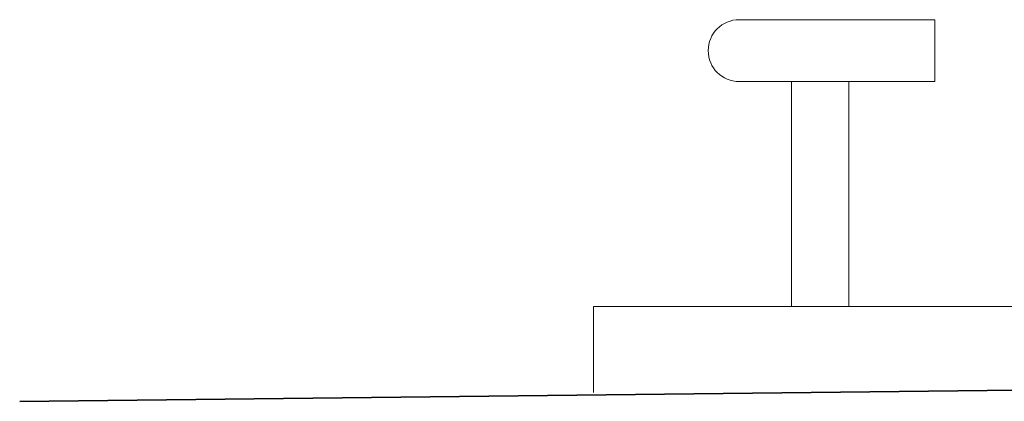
# Model space of a CAD drawing. Extents: x 64716 to 7565828, y -87108 to 5881792.
# Tile 72 of 160: x 277455 to 279171, y -61687 to -61021. Entities that reach past the tile are written whole.
import ezdxf

# ---------------------------------------------------------------- set-up
doc = ezdxf.new("R2010")
doc.units = 0
doc.header["$MEASUREMENT"] = 0
doc.layers.add('gruby', color=7, linetype='Continuous', lineweight=35)
doc.layers.add('linii', color=7, linetype='Continuous', lineweight=15)

msp = doc.modelspace()

# ---------------------------------------------------------------- linework, layer by layer
at = {"layer": 'gruby', "color": 6}
msp.add_lwpolyline([(277455.2, -61686.6), (281899.3, -61636.6), (294455.2, -61686.6)], dxfattribs=at)
at = {"layer": 'linii'}
for p, q in [((279050.2, -61021.2), (278709.2, -61021.2)), ((279050.2, -61129.2), (278709.2, -61129.2)), ((278800.2, -61129.2), (278800.2, -61521.2)), ((278900.2, -61129.2), (278900.2, -61521.2)), ((278455.2, -61671.2), (278455.2, -61521.2)), ((278455.2, -61521.2), (284005.2, -61521.2))]:
    msp.add_line(p, q, dxfattribs=at)
msp.add_lwpolyline([(279050.2, -61129.2), (279050.2, -61021.2)], dxfattribs=at)
msp.add_arc((278709.2, -61075.2), 54, 90, 270, dxfattribs=at)

doc.saveas('drawing.dxf')
